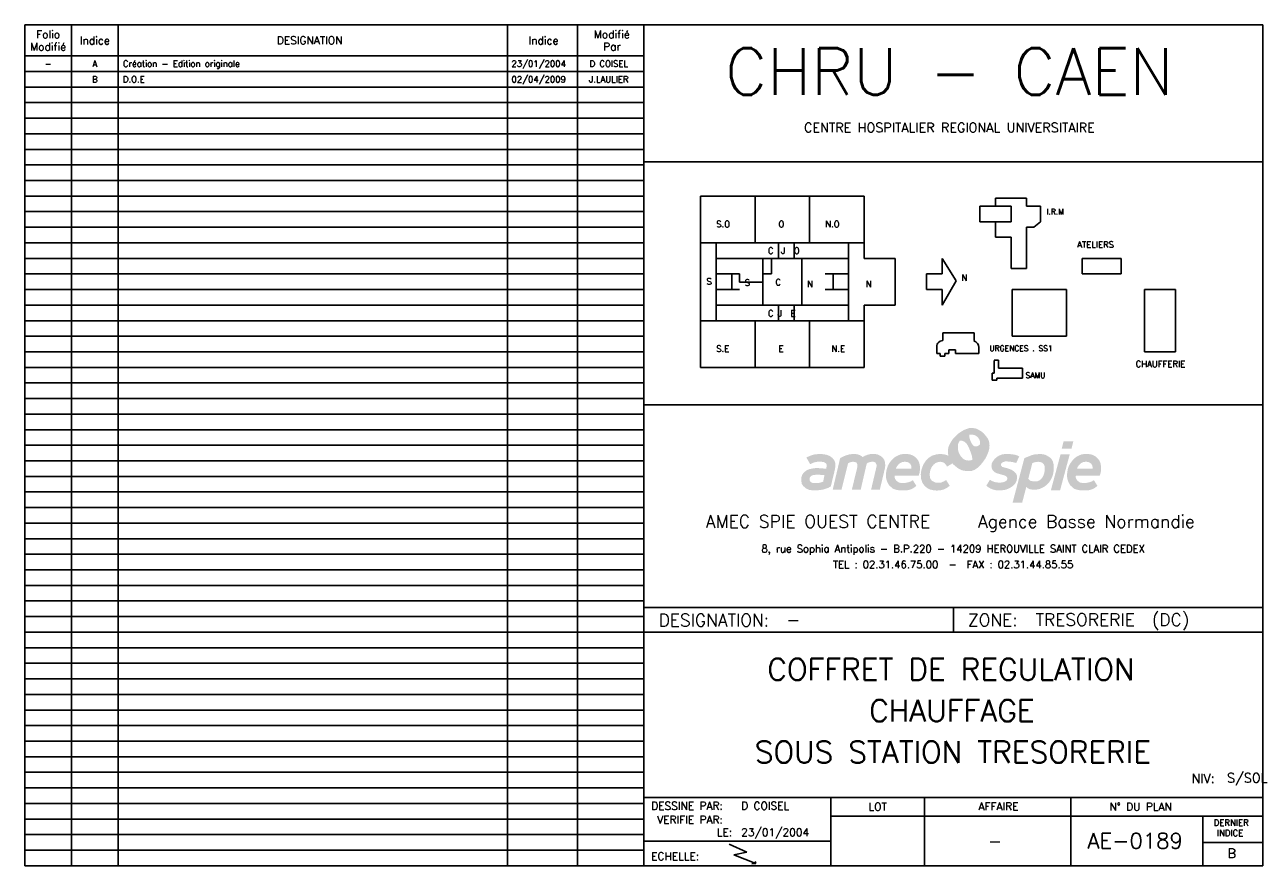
# Model space of a CAD drawing. Header units: millimetres. Extents: x 12 to 410, y 4 to 275.
import ezdxf
from ezdxf.enums import TextEntityAlignment as Align

# ---------------------------------------------------------------- set-up
doc = ezdxf.new("R2010")
doc.units = ezdxf.units.MM
doc.header["$LTSCALE"] = 25
doc.header["$MEASUREMENT"] = 0
doc.linetypes.add('CONTINU', pattern=[0])
doc.layers.get('0').update_dxf_attribs({"linetype": 'CONTINU'})
for name, color, linetype in [('TEXTE', 3, 'CONTINU'), ('TRAIFIN', 1, 'CONTINU'), ('TRAIGROS', 2, 'CONTINU'), ('TRAIMOY', 4, 'CONTINU')]:
    doc.layers.add(name, color=color, linetype=linetype)
doc.styles.add('ROMANS8', font='ROMANS8.shx')
doc.styles.add('SIMPLEX', font='simplex')
doc.styles.get("Standard").update_dxf_attribs({"font": 'simplex.shx'})

# ---------------------------------------------------------------- blocks, each defined once
blk = doc.blocks.new('INDICE')
at = {"layer": 'TEXTE', "style": 'ROMANS8'}
blk.add_attdef('IND:', text='', height=2, dxfattribs=at).set_placement((22.5, -2.5), align=Align.MIDDLE)
blk.add_attdef('DESIGNATION', text='', height=2, dxfattribs=at).set_placement((31.5, -2.5), align=Align.MIDDLE_LEFT)
for tag, p in [('DATE', (165, -2.5)), ('MODIFIE_PAR', (187.5, -2.5))]:
    blk.add_attdef(tag, text='', height=2, dxfattribs=at).set_placement(p, align=Align.MIDDLE_CENTER)
blk = doc.blocks.new('U84', base_point=(256, 159))
at = {"layer": 'TRAIFIN'}
for p, q in [((256, 159), (254.25, 153.75)), ((256, 154.75), (253.75, 148.75)), ((254.25, 153.75), (256, 154.75)), ((253.75, 148.75), (253.75, 149.5)), ((253.75, 148.75), (254.25, 149.25))]:
    blk.add_line(p, q, dxfattribs=at)
blk = doc.blocks.new('PG-GARDE')
at = {"layer": 'TRAIFIN'}
for p, q in [((232, 215), (217, 215)), ((217, 215), (217, 200)), ((247, 215), (232, 215)), ((234.5, 200), (234.5, 215)), ((247, 215), (264.5, 215)), ((252, 200), (252, 215)), ((264.5, 215), (269.5, 215)), ((269.5, 215), (269.5, 200)), ((306.65, 206.77), (306.65, 211.78)), ((306.65, 211.78), (316.66, 211.78)), ((311.65, 214.28), (321.66, 214.28)), ((311.65, 211.78), (311.65, 214.28)), ((316.66, 211.78), (316.66, 206.77)), ((321.66, 214.28), (321.66, 211.78)), ((321.66, 211.78), (326.13, 211.78)), ((326.13, 211.78), (326.13, 206.77)), ((316.66, 206.77), (306.65, 206.77)), ((311.65, 201.76), (311.65, 206.77)), ((326.13, 206.77), (323.97, 205.07)), ((321.66, 205.07), (321.66, 191.75)), ((323.97, 205.07), (321.66, 205.07)), ((217, 200), (232, 200)), ((217, 200), (217, 175)), ((222, 175), (222, 200)), ((232, 200), (247, 200)), ((242, 200), (242, 195)), ((247, 195), (247, 200)), ((264.5, 200), (247, 200)), ((264.5, 195), (264.5, 200)), ((269.5, 200), (264.5, 200)), ((269.5, 200), (269.5, 195)), ((316.66, 201.76), (311.65, 201.76)), ((316.66, 191.75), (316.66, 201.76)), ((222, 195), (257, 195)), ((237, 195), (237, 180)), ((249.5, 195), (249.5, 180)), ((257, 195), (264.5, 195)), ((264.5, 195), (264.5, 180)), ((269.5, 195), (279.5, 195)), ((279.5, 195), (279.5, 180)), ((299.09, 187.8), (294.5, 195)), ((294.5, 195), (294.5, 190)), ((352, 195), (339.5, 195)), ((339.5, 195), (339.5, 190)), ((352, 190), (352, 195)), ((321.66, 191.75), (316.66, 191.75)), ((222, 190), (229.5, 190)), ((227, 190), (227, 185)), ((264.5, 190), (257, 190)), ((259.5, 185), (259.5, 190)), ((289.5, 190), (289.5, 185)), ((294.5, 190), (289.5, 190)), ((294.5, 180), (299.09, 187.8)), ((339.5, 190), (352, 190)), ((222, 185), (229.5, 185)), ((257, 185), (264.5, 185)), ((289.5, 185), (294.5, 185)), ((294.5, 185), (294.5, 180)), ((317, 185), (317, 170)), ((334.5, 185), (317, 185)), ((334.5, 170), (334.5, 185)), ((359.5, 185), (359.5, 165)), ((369.5, 185), (359.5, 185)), ((369.5, 165), (369.5, 185)), ((222, 180), (257, 180)), ((242, 180), (242, 175)), ((247, 180), (247, 175)), ((254.5, 180), (264.5, 180)), ((264.5, 180), (264.5, 175)), ((279.5, 180), (269.5, 180)), ((269.5, 180), (269.5, 175)), ((232, 175), (217, 175)), ((217, 175), (222, 175)), ((217, 175), (217, 160)), ((247, 175), (232, 175)), ((234.5, 160), (234.5, 175)), ((247, 175), (252, 175)), ((252, 160), (252, 175)), ((252, 175), (264.5, 175)), ((264.5, 175), (269.5, 175)), ((269.5, 175), (269.5, 160)), ((294.76, 171.08), (304.77, 171.08)), ((294.76, 171.08), (294.76, 168.58)), ((304.77, 171.08), (304.77, 168.58)), ((317, 170), (334.5, 170)), ((317, 170), (317, 170)), ((292.85, 166.07), (292.85, 164.43)), ((292.85, 164.43), (293.91, 164.43)), ((293.91, 164.43), (293.91, 163.57)), ((293.91, 163.57), (295.43, 163.57)), ((295.43, 164.48), (296.7, 164.48)), ((295.43, 163.57), (295.43, 164.48)), ((296.7, 164.48), (296.7, 165.64)), ((296.7, 165.64), (298.82, 165.64)), ((298.82, 165.64), (298.82, 164.48)), ((298.82, 164.48), (306.33, 164.48)), ((306.33, 164.48), (306.33, 166.39)), ((359.5, 165), (369.5, 165)), ((217, 160), (232, 160)), ((232, 160), (247, 160)), ((252, 160), (247, 160)), ((264.5, 160), (252, 160)), ((269.5, 160), (264.5, 160)), ((312.64, 162.28), (311.2, 162.28)), ((311.2, 162.23), (311.2, 158.11)), ((312.64, 159.73), (312.64, 162.28)), ((320.29, 159.73), (312.64, 159.73)), ((320.29, 156.55), (320.29, 159.73)), ((310.56, 158.11), (310.56, 156.23)), ((311.2, 158.11), (310.56, 158.11)), ((310.56, 156.23), (310.56, 155.86)), ((310.56, 155.86), (311.62, 155.86)), ((311.62, 155.86), (312.05, 155.86)), ((312.05, 155.86), (312.05, 156.55)), ((312.05, 156.55), (320.29, 156.55))]:
    blk.add_line(p, q, dxfattribs=at)
for centre, radius, start, end in [((294.77, 166.59), 1.99, 90.4358, 194.9882), ((303.75, 166.2), 2.58, 4.2739, 66.9138)]:
    blk.add_arc(centre, radius, start, end, dxfattribs=at)
at = {"layer": 'TRAIGROS', "color": 7}
for p, q in [((397.5, 270), (0, 270)), ((0, 270), (0, 0)), ((15, 270), (15, 0)), ((30, 270), (30, 0)), ((155, 270), (155, 0)), ((177.5, 270), (177.5, 0)), ((198.72, 270), (198.72, 0)), ((397.5, 0), (397.5, 270)), ((198.72, 260), (0, 260)), ((198.72, 255), (0, 255)), ((198.72, 250), (0, 250)), ((198.72, 245), (0, 245)), ((198.72, 240), (0, 240)), ((198.72, 235), (0, 235)), ((198.72, 230), (0, 230)), ((198.72, 225), (0, 225)), ((198.72, 225.99), (397.5, 225.99)), ((198.72, 220), (0, 220)), ((198.72, 215), (0, 215)), ((198.72, 210), (0, 210)), ((198.72, 205), (0, 205)), ((198.72, 200), (0, 200)), ((198.72, 195), (0, 195)), ((198.72, 190), (0, 190)), ((198.72, 185), (0, 185)), ((198.72, 180), (0, 180)), ((198.72, 175), (0, 175)), ((198.72, 170), (0, 170)), ((198.72, 165), (0, 165)), ((198.72, 160), (0, 160)), ((198.72, 155), (0, 155)), ((198.72, 150), (0, 150)), ((397.5, 147.94), (198.72, 147.94)), ((198.72, 145), (0, 145)), ((198.72, 140), (0, 140)), ((198.72, 135), (0, 135)), ((198.72, 130), (0, 130)), ((198.72, 125), (0, 125)), ((198.72, 120), (0, 120)), ((198.72, 115), (0, 115)), ((198.72, 110), (0, 110)), ((198.72, 105), (0, 105)), ((198.72, 100), (0, 100)), ((198.72, 95), (0, 95)), ((198.72, 90), (0, 90)), ((198.72, 85), (0, 85)), ((198.72, 80), (0, 80)), ((397.5, 82.94), (198.72, 82.94)), ((298.16, 82.94), (298.16, 75)), ((198.72, 75), (0, 75)), ((397.5, 74.94), (198.72, 74.94)), ((198.72, 70), (0, 70)), ((198.72, 65), (0, 65)), ((198.72, 60), (0, 60)), ((198.72, 55), (0, 55)), ((198.72, 50), (0, 50)), ((198.72, 45), (0, 45)), ((198.72, 40), (0, 40)), ((198.72, 35), (0, 35)), ((198.72, 30), (0, 30)), ((198.72, 25), (0, 25)), ((198.72, 20), (0, 20)), ((397.5, 21.94), (198.72, 21.94)), ((258.82, 21.94), (258.82, -0.06)), ((288.82, 21.94), (288.82, -0.06)), ((335.82, 21.94), (335.82, -0.06)), ((258.82, 15.94), (397.5, 15.94)), ((378.26, 15.94), (378.26, -0.06)), ((198.72, 15), (0, 15)), ((198.72, 10), (0, 10)), ((198.72, 5), (0, 5)), ((258.82, 7.94), (198.72, 7.94)), ((378.26, 7.51), (395, 7.51)), ((395, 7.51), (397.46, 7.51)), ((0, 0), (397.5, 0))]:
    blk.add_line(p, q, dxfattribs=at)
at = {"layer": 'TEXTE', "xscale": -2.39877331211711, "yscale": 0.8934352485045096, "zscale": 2.398773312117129, "rotation": 23.341973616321}
blk.add_blockref('U84', (226.14, 6.97), dxfattribs=at)
at = {"layer": 'TEXTE'}
for s, p in [('Folio', (7.5, 267)), ('Indice', (22.5, 265)), ('DESIGNATION', (91.5, 265)), ('Indice', (166.5, 265)), ('Modifié', (188.5, 267)), ('Modifié', (7.5, 263)), ('Par', (188.5, 263))]:
    blk.add_text(s, height=2.5, dxfattribs=at).set_placement(p, align=Align.MIDDLE)
for s, height, p in [('I.R.M', 1.775, (328.07, 209.1)), ('S.O', 2, (222, 205)), ('O', 2, (242, 205)), ('N.O', 2, (257, 205)), ('ATELIERS', 2, (337.88, 198.44)), ('C', 2, (238.59, 196.45)), ('J  O', 2, (242.8, 196.45)), ('S', 2, (218.87, 186.58)), ('S', 2, (231.16, 186.19)), ('C', 2, (241.01, 186.35)), ('N', 2, (251.2, 185.8)), ('N', 2, (269.97, 185.8)), ('N', 2, (300.69, 187.77)), ('C J  E', 2, (238.59, 176.32)), ('S.E', 2, (222, 165)), ('URGENCES . SS1', 1.775, (309.72, 165.23)), ('E', 2, (242, 165)), ('N.E', 2, (259, 165)), ('CHAUFFERIE', 2, (356.65, 160.12)), ('SAMU', 1.775, (321.32, 156.58)), ('DERNIER', 2, (381.72, 12.84)), ('INDICE', 2, (382.72, 9.51))]:
    blk.add_text(s, height=height, dxfattribs=at).set_placement(p)
at = {"layer": 'TEXTE', "style": 'SIMPLEX'}
for s, height, p in [('DESIGNATION:', 4, (203.5, 76.85)), ('ZONE:', 4, (302.84, 76.91)), ('DESSINE PAR:', 2.5, (201.14, 17.99)), ('VERIFIE PAR:', 2.5, (203.03, 13.54)), ('LE:', 2.5, (222.21, 9.51)), ('ECHELLE:', 2.5, (201.14, 1.8))]:
    blk.add_text(s, height=height, dxfattribs=at).set_placement(p)
for s, p in [('LOT', (273.82, 18.94)), ('AFFAIRE', (312.62, 19.05)), ('N%%D DU PLAN', (358.25, 18.95))]:
    blk.add_text(s, height=2.5, dxfattribs=at).set_placement(p, align=Align.MIDDLE)
for tag, p in [('MODIFIER_PAR', (230, 18)), ('DATE', (230, 9.5))]:
    blk.add_attdef(tag, p, '', height=2.5, dxfattribs=at)
at = {"layer": 'TRAIGROS'}
blk.add_text('CHRU - CAEN', height=15, dxfattribs=at).set_placement((296.87, 254.99), align=Align.MIDDLE_CENTER)
at = {"layer": 'TRAIGROS', "color": 4}
for tag, height, p in [('N%%D_PLAN', 7, (356.5, 8)), ("N%%D_D'AFFAIRE", 4, (311.5, 8))]:
    blk.add_attdef(tag, text='', height=height, dxfattribs=at).set_placement(p, align=Align.MIDDLE)
at = {"layer": 'TRAIMOY'}
blk.add_text('CENTRE HOSPITALIER REGIONAL UNIVERSITAIRE', height=3, dxfattribs=at).set_placement((296.87, 236.99), align=Align.MIDDLE_CENTER)
blk.add_text('NIV:', height=3, dxfattribs=at).set_placement((374.59, 26.54))
for tag, p, height in [('DESIGNATION', (244.5, 77), 4), ('ZONE', (324.5, 77), 4), ('NIVEAU', (386, 26.73), 3)]:
    blk.add_attdef(tag, p, '', height=height, dxfattribs=at)
blk.add_attdef('IND', text='', height=3, dxfattribs=at).set_placement((387.5, 4), align=Align.MIDDLE_CENTER)
blk = doc.blocks.new('AMECSPIE')
h = blk.add_hatch(color=135)
h.paths.add_polyline_path([(11.53, 18.38), (11.64, 19.37), (11.58, 20.28), (11.36, 21.16), (11.03, 21.79), (10.45, 22.56), (9.82, 23.33), (9.08, 23.96), (8.25, 24.46), (7.26, 24.93), (6.1, 25.12), (5.22, 25.09), (4.23, 24.79), (3.32, 24.41), (2.47, 23.88), (1.56, 23.28), (0.79, 22.55), (-0.01, 21.7), (-0.59, 20.9), (-1.09, 19.99), (-1.5, 19.14), (-1.69, 18.18), (-1.72, 17.16), (-1.55, 16.12), (-1.28, 15.41), (-1.02, 14.91), (-0.63, 14.28), (-0.25, 13.73), (0.08, 13.34), (0.69, 12.83), (1.54, 12.16), (2.74, 11.54), (4.26, 11.24), (5.77, 11.27), (6.87, 11.68), (7.86, 12.34), (8.75, 13.23), (9.57, 14.25), (10.26, 15.21), (10.87, 16.45), (11.28, 17.44)])
h.paths.add_polyline_path([(7.64, 19.23), (7.3, 19.19), (6.99, 19.19), (6.55, 19.33), (6.33, 19.6), (6.03, 19.97), (5.72, 20.55), (5.46, 21.13), (5.24, 21.76), (5.14, 22.5), (5.19, 22.97), (5.29, 23.4), (5.52, 23.83), (5.91, 24.09), (6.33, 24.19), (6.83, 24.17), (7.32, 24.04), (7.68, 23.89), (8.07, 23.62), (8.44, 23.34), (8.77, 22.97), (9.05, 22.56), (9.31, 22.05), (9.4, 21.51), (9.32, 20.95), (9.13, 20.5), (8.84, 20.05), (8.49, 19.71), (8.04, 19.43)], flags=16)
h.paths.add_polyline_path([(5.95, 16.29), (6.16, 14.9), (6.17, 14.36), (6.17, 13.72), (5.95, 13.13), (5.55, 12.6), (5.08, 12.23), (4.52, 12.07), (3.88, 12.13), (3.13, 12.34), (2.22, 12.75), (1.3, 13.32), (0.58, 14.1), (-0.04, 15.09), (-0.48, 16.13), (-0.63, 17.35), (-0.56, 18.2), (-0.39, 18.91), (0.08, 19.83), (0.76, 20.45), (1.38, 20.8), (2.09, 20.98), (2.86, 20.99), (3.52, 20.73), (4.18, 20.21), (4.7, 19.39), (5.11, 18.54), (5.56, 17.42)], flags=16)
h = blk.add_hatch(color=253)
h.paths.add_polyline_path([(9.31, 22.05), (9.05, 22.56), (8.77, 22.97), (8.44, 23.34), (8.07, 23.62), (7.68, 23.89), (7.32, 24.04), (6.83, 24.17), (6.33, 24.19), (5.91, 24.09), (5.52, 23.83), (5.29, 23.4), (5.19, 22.97), (5.75, 23.01), (6.31, 22.95), (6.92, 22.78), (7.33, 22.56), (7.71, 22.29), (8.02, 21.92), (8.29, 21.57), (8.49, 21.12), (8.59, 20.63), (8.59, 20.14), (8.49, 19.71), (8.84, 20.05), (9.13, 20.5), (9.32, 20.95), (9.4, 21.51)])
h.paths.add_polyline_path([(6.17, 13.72), (6.17, 14.36), (6.16, 14.9), (5.75, 14.77), (5.11, 14.65), (4.35, 14.69), (3.75, 14.88), (3.12, 15.25), (2.55, 15.85), (2.13, 16.47), (1.75, 17.25), (1.54, 18), (1.48, 18.63), (1.49, 19.32), (1.57, 19.99), (1.82, 20.56), (2.09, 20.98), (1.38, 20.8), (0.76, 20.45), (0.08, 19.83), (-0.39, 18.91), (-0.56, 18.2), (-0.63, 17.35), (-0.48, 16.13), (-0.04, 15.09), (0.58, 14.1), (1.3, 13.32), (2.22, 12.75), (3.13, 12.34), (3.88, 12.13), (4.52, 12.07), (5.08, 12.23), (5.55, 12.6), (5.95, 13.13)])
h = blk.add_hatch(color=187)
h.paths.add_polyline_path([(-38.27, 10.67), (-37.94, 12.09), (-37.88, 13.03), (-37.9, 13.94), (-38.26, 14.86), (-38.91, 15.56), (-39.62, 16.09), (-40.68, 16.51), (-42.15, 16.74), (-43.53, 16.71), (-44.65, 16.59), (-45.82, 16.24), (-47.16, 15.64), (-45.94, 13.48), (-45.44, 13.74), (-44.73, 14.03), (-43.91, 14.22), (-43.02, 14.3), (-42.26, 14.25), (-41.48, 14.12), (-40.93, 13.79), (-40.66, 13.36), (-40.64, 12.96), (-40.81, 12), (-41.79, 12.1), (-42.59, 12.18), (-43.45, 12.22), (-44.3, 12.22), (-45.26, 12.08), (-46.14, 11.91), (-47.04, 11.53), (-47.94, 10.86), (-48.47, 10.1), (-48.82, 9.08), (-48.81, 8.14), (-48.63, 7.17), (-48.17, 6.47), (-47.27, 5.69), (-46.29, 5.25), (-45.1, 5.06), (-43.48, 5.1), (-41.89, 5.31), (-40.24, 5.84), (-39.31, 6.34), (-38.66, 9.14)])
h.paths.add_polyline_path([(-41.35, 9.96), (-41.78, 7.88), (-42.38, 7.64), (-43.22, 7.45), (-44.31, 7.42), (-45.17, 7.46), (-45.6, 7.64), (-45.94, 7.95), (-46.11, 8.35), (-46.14, 8.83), (-46.04, 9.22), (-45.79, 9.55), (-45.46, 9.79), (-45.09, 9.94), (-44.63, 10.05), (-44, 10.08), (-43.35, 10.08), (-42.11, 10.05)], flags=16)
h.paths.add_polyline_path([(-33.78, 13.74), (-33.31, 13.99), (-32.74, 14.21), (-32.15, 14.26), (-31.55, 14.19), (-31.06, 13.99), (-30.83, 13.49), (-30.76, 12.72), (-32.57, 5.29), (-29.72, 5.29), (-27.83, 13.52), (-27.41, 13.96), (-26.59, 14.21), (-25.72, 14.31), (-25.05, 14.06), (-24.83, 13.72), (-24.6, 13.24), (-24.65, 12.67), (-26.39, 5.29), (-23.59, 5.29), (-21.9, 12.35), (-21.85, 13.12), (-21.9, 14.09), (-22.17, 14.86), (-22.62, 15.53), (-23.32, 16.12), (-23.99, 16.47), (-24.53, 16.67), (-25.55, 16.76), (-26.57, 16.74), (-27.53, 16.49), (-28.4, 16.17), (-29.1, 15.77), (-29.42, 16.05), (-30.07, 16.44), (-30.83, 16.67), (-31.63, 16.74), (-32.52, 16.74), (-33.49, 16.59), (-34.43, 16.32), (-35.42, 15.9), (-36.34, 15.4), (-38.71, 5.29), (-35.89, 5.29)])
h.paths.add_polyline_path([(-10.69, 11.91), (-10.69, 12.75), (-10.89, 13.81), (-11.19, 14.56), (-11.63, 15.18), (-12.21, 15.77), (-12.97, 16.27), (-13.79, 16.59), (-14.56, 16.72), (-15.26, 16.76), (-16.1, 16.74), (-16.92, 16.62), (-17.76, 16.29), (-18.68, 15.8), (-19.45, 15.15), (-20.07, 14.43), (-20.57, 13.76), (-21.01, 12.97), (-21.38, 11.83), (-21.56, 10.74), (-21.63, 9.82), (-21.53, 8.78), (-21.19, 7.74), (-20.57, 6.67), (-19.35, 5.61), (-18.09, 5.19), (-16.82, 5.04), (-15.36, 5.04), (-14.26, 5.19), (-13.3, 5.53), (-12.53, 5.98), (-11.86, 6.53), (-13, 8.36), (-13.69, 7.91), (-14.66, 7.62), (-15.68, 7.42), (-16.5, 7.42), (-17.42, 7.57), (-18.21, 8.11), (-18.68, 8.76), (-18.83, 9.28), (-18.78, 9.8), (-11.11, 9.8), (-10.79, 10.79)])
h.paths.add_polyline_path([(-18.38, 12.08), (-18.23, 12.53), (-17.99, 12.95), (-17.56, 13.42), (-17.17, 13.79), (-16.6, 14.09), (-16.15, 14.21), (-15.55, 14.26), (-14.84, 14.21), (-14.29, 13.96), (-13.82, 13.59), (-13.52, 13.05), (-13.42, 12.57), (-13.42, 12.08)], flags=16)
h.paths.add_polyline_path([(-7.36, 11.63), (-6.92, 12.58), (-6.3, 13.36), (-5.59, 13.91), (-4.82, 14.17), (-4.16, 14.26), (-3.33, 14.1), (-2.75, 13.75), (-2.38, 13.34), (-2.15, 13.01), (-2.01, 12.71), (-0.25, 13.73), (-0.63, 14.28), (-1.02, 14.91), (-1.28, 15.41), (-1.55, 16.12), (-1.99, 16.38), (-2.92, 16.64), (-4, 16.75), (-5.23, 16.67), (-6.79, 16.23), (-7.89, 15.5), (-8.74, 14.72), (-9.44, 13.66), (-9.9, 12.67), (-10.27, 11.52), (-10.43, 10.23), (-10.36, 8.89), (-9.88, 7.48), (-9.21, 6.51), (-8.38, 5.82), (-7.45, 5.36), (-6.42, 5.11), (-5.38, 5.02), (-4.34, 5.06), (-3.14, 5.34), (-2.08, 5.87), (-1.13, 6.54), (-2.31, 8.4), (-3.07, 7.94), (-3.92, 7.58), (-4.82, 7.53), (-5.77, 7.58), (-6.83, 8.11), (-7.38, 8.87), (-7.55, 9.76), (-7.55, 10.57)])
h.paths.add_polyline_path([(20.3, 8.06), (20.45, 8.88), (20.43, 9.81), (20.14, 10.54), (19.5, 11.13), (18.66, 11.7), (17.68, 12.07), (16.47, 12.41), (15.7, 12.61), (15.4, 12.96), (15.26, 13.36), (15.38, 13.68), (15.63, 13.96), (16.15, 14.21), (16.72, 14.39), (17.52, 14.34), (18.52, 14.25), (19.45, 14.07), (20.18, 13.87), (21.21, 15.98), (20.48, 16.3), (19.75, 16.53), (19, 16.64), (18.18, 16.73), (17.29, 16.78), (16.4, 16.73), (15.44, 16.55), (14.65, 16.19), (13.92, 15.75), (13.24, 15.12), (12.69, 14.34), (12.35, 13.66), (12.26, 12.89), (12.39, 12.02), (12.83, 11.36), (13.3, 10.91), (14.1, 10.54), (14.99, 10.29), (15.85, 10.04), (16.45, 9.86), (16.95, 9.61), (17.27, 9.31), (17.36, 8.81), (17.2, 8.31), (16.67, 7.93), (15.88, 7.63), (14.83, 7.56), (13.83, 7.63), (13.03, 7.83), (12.39, 8.11), (11.76, 8.47), (10.64, 6.65), (10.82, 6.42), (11.16, 6.13), (11.96, 5.67), (12.8, 5.33), (13.83, 5.1), (14.83, 5.08), (15.83, 5.13), (16.74, 5.26), (17.56, 5.56), (18.36, 5.97), (19.07, 6.45), (19.86, 7.2)])
h.paths.add_polyline_path([(31.24, 8.34), (31.69, 9.2), (31.99, 10.07), (32.19, 11.12), (32.26, 12.07), (32.24, 13.32), (31.97, 14.37), (31.58, 15.08), (30.94, 15.69), (30.27, 16.1), (29.68, 16.44), (28.84, 16.67), (27.95, 16.74), (27.06, 16.69), (26.08, 16.6), (25.24, 16.4), (24.44, 16.08), (23.58, 15.74), (22.83, 15.44), (19.05, 1.14), (22.12, 1.14), (23.44, 6.17), (23.86, 5.77), (24.63, 5.43), (25.27, 5.34), (26.02, 5.29), (26.8, 5.34), (27.64, 5.5), (28.53, 5.88), (29.33, 6.31), (29.96, 6.84), (30.69, 7.57)])
h.paths.add_polyline_path([(24.08, 8.79), (25.38, 13.84), (25.88, 14), (26.56, 14.2), (27.31, 14.25), (28.02, 14.16), (28.64, 13.91), (29.09, 13.45), (29.34, 12.81), (29.39, 12.04), (29.34, 11.29), (29.16, 10.47), (28.93, 9.83), (28.61, 9.24), (28.16, 8.67), (27.56, 8.22), (27, 8.01), (26.31, 7.99), (25.72, 7.99), (24.99, 8.08), (24.51, 8.33)], flags=16)
h.paths.add_polyline_path([(37.39, 16.65), (34.44, 16.65), (31.34, 5.13), (34.3, 5.13)])
h.paths.add_polyline_path([(38.55, 20.86), (35.42, 20.86), (34.81, 18.45), (37.94, 18.45)])
h.paths.add_polyline_path([(47.45, 11.91), (47.45, 12.75), (47.25, 13.81), (46.95, 14.56), (46.51, 15.18), (45.94, 15.77), (45.17, 16.27), (44.35, 16.59), (43.58, 16.72), (42.89, 16.76), (42.04, 16.74), (41.22, 16.62), (40.38, 16.29), (39.46, 15.8), (38.69, 15.15), (38.07, 14.43), (37.58, 13.76), (37.13, 12.97), (36.76, 11.83), (36.58, 10.74), (36.51, 9.82), (36.61, 8.78), (36.96, 7.74), (37.58, 6.67), (38.79, 5.61), (40.06, 5.19), (41.32, 5.04), (42.79, 5.04), (43.88, 5.19), (44.85, 5.53), (45.61, 5.98), (46.28, 6.53), (45.14, 8.36), (44.45, 7.91), (43.48, 7.62), (42.46, 7.42), (41.65, 7.42), (40.73, 7.57), (39.93, 8.11), (39.46, 8.76), (39.31, 9.28), (39.36, 9.8), (47.03, 9.8), (47.35, 10.79)])
h.paths.add_polyline_path([(39.76, 12.08), (39.91, 12.53), (40.16, 12.95), (40.58, 13.42), (40.98, 13.79), (41.55, 14.09), (41.99, 14.21), (42.59, 14.26), (43.31, 14.21), (43.85, 13.96), (44.32, 13.59), (44.62, 13.05), (44.72, 12.57), (44.72, 12.08)], flags=16)
for s, height, p in [('AMEC SPIE OUEST CENTRE   Agence Basse Normandie', 4.05, (-0.98, -5.48)), ('8, rue Sophia Antipolis - B.P.220 - 14209 HEROUVILLE SAINT CLAIR CEDEX', 2.3625, (-0.04, -13.98)), ('TEL : 02.31.46.75.00  -  FAX : 02.31.44.85.55', 2.3625, (-0.04, -18.71))]:
    blk.add_text(s, height=height).set_placement(p, align=Align.MIDDLE)

msp = doc.modelspace()

# ---------------------------------------------------------------- linework, layer by layer
for p, q in [((234.5, 200), (252.25, 200)), ((234.5, 200), (234.5, 195)), ((252.25, 200), (252.25, 195)), ((234.5, 195), (242, 195)), ((242, 195), (242, 192.34)), ((249.5, 192.34), (249.5, 195)), ((249.5, 195), (252.25, 195)), ((242, 192.34), (249.5, 192.34))]:
    msp.add_line(p, q)

# ---------------------------------------------------------------- block references
msp.add_blockref('AMECSPIE', (310.61, 120.44))
at = {"layer": 'TEXTE'}
for p, values in [((12.5, 265), {'IND:': 'A', 'DESIGNATION': 'Création - Edition originale', 'DATE': '23/01/2004', 'MODIFIE_PAR': 'D COISEL'}), ((12.5, 260), {'IND:': 'B', 'DESIGNATION': 'D.O.E', 'DATE': '02/04/2009', 'MODIFIE_PAR': 'J.LAULIER'})]:
    msp.add_blockref('INDICE', p, dxfattribs=at).add_auto_attribs(values)
at = {"layer": 'TRAIMOY'}
ref = msp.add_blockref('PG-GARDE', (12.5, 5), dxfattribs=at)
ref.add_attrib('DESIGNATION', '-', (257, 82), dxfattribs={"height": 4})
ref.add_attrib('ZONE', 'TRESORERIE  (DC)', (337, 82), dxfattribs={"height": 4})
ref.add_attrib('NIVEAU', 'S/SOL', (398.5, 31.73), dxfattribs={"height": 3})
ref.add_attrib('MODIFIER_PAR', 'D COISEL', (242.5, 23), dxfattribs={"layer": 'TEXTE', "height": 2.5, "style": 'SIMPLEX'})
ref.add_attrib('DATE', '23/01/2004', (242.5, 14.5), dxfattribs={"layer": 'TEXTE', "height": 2.5, "style": 'SIMPLEX'})
ref.add_attrib("N%%D_D'AFFAIRE", '-', dxfattribs={"layer": 'TRAIGROS', "color": 4, "height": 4}).set_placement((324, 13), align=Align.MIDDLE)
ref.add_attrib('N%%D_PLAN', 'AE-0189', dxfattribs={"layer": 'TRAIGROS', "color": 4, "height": 5}).set_placement((369, 13), align=Align.MIDDLE)
ref.add_attrib('IND', 'B', dxfattribs={"height": 3}).set_placement((400, 9), align=Align.MIDDLE_CENTER)

# ---------------------------------------------------------------- texts
at = {"layer": 'TEXTE', "style": 'ROMANS8'}
msp.add_text('-', height=2, dxfattribs=at).set_placement((20, 262.5), align=Align.MIDDLE)
at = {"layer": 'TRAIGROS'}
for s, p in [('COFFRET DE REGULATION', (309.85, 64.53)), ('CHAUFFAGE', (310.17, 51.27)), ('SOUS STATION TRESORERIE', (310.5, 38.02))]:
    msp.add_text(s, height=7, dxfattribs=at).set_placement(p, align=Align.CENTER)

doc.saveas('drawing.dxf')
